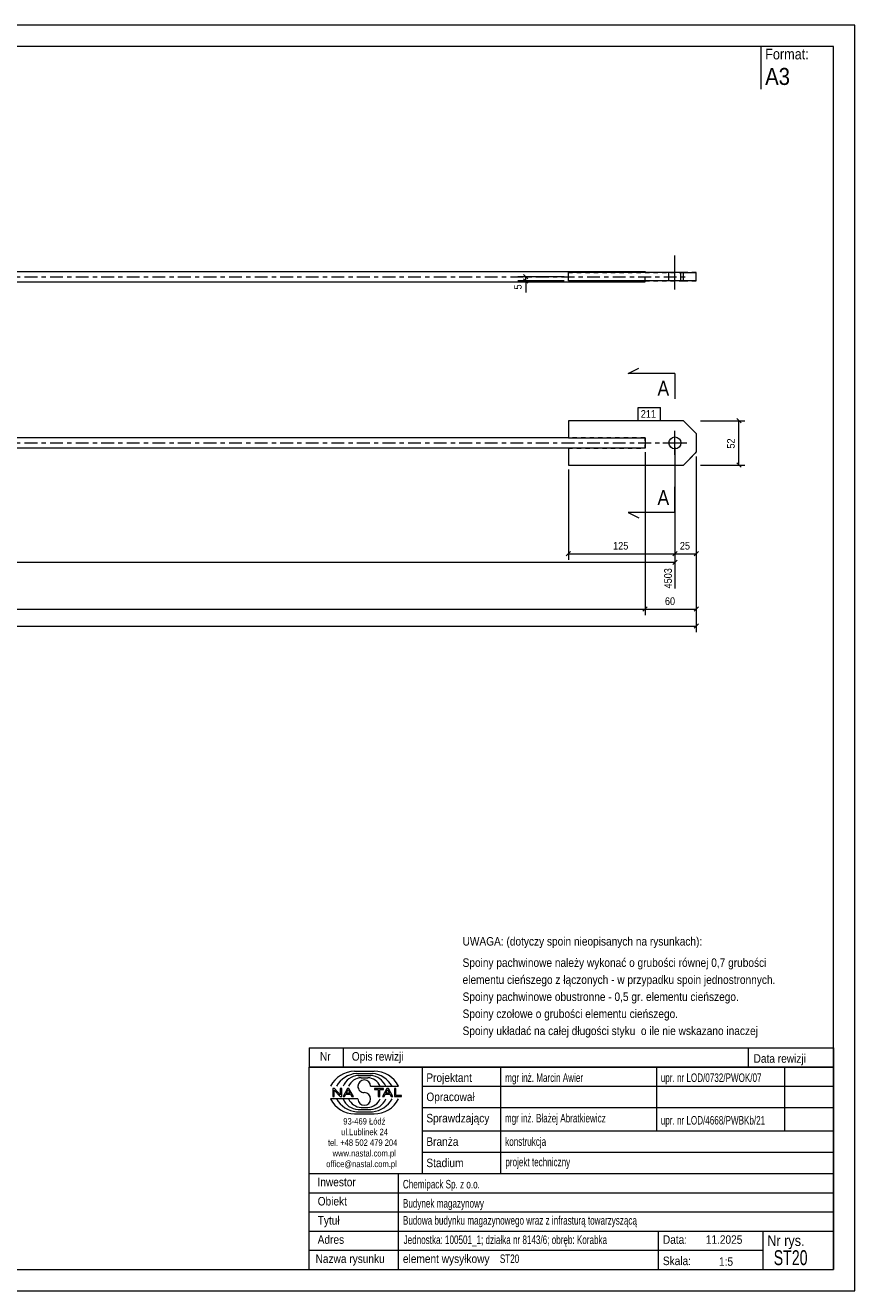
# Model space of a CAD drawing. Header units: millimetres. Extents: x 0 to 420, y 0 to 297.
# Tile 2 of 2: x 225 to 420, y 0 to 297. Entities that reach past the tile are written whole.
import ezdxf

# ---------------------------------------------------------------- set-up
doc = ezdxf.new("R2010")
doc.units = ezdxf.units.MM
for name, pattern in [('XKITLINE00', [0]), ('XKITLINE01', [4, 1, -1, 1, -1]), ('XKITLINE03', [6, 3, -1, 1, -1])]:
    doc.linetypes.add(name, pattern=pattern)
for name, color, linetype, lineweight in [('Arkusz rysunku', 3, 'Continuous', 0), ('Element', 2, 'Continuous', 0), ('Inny typ obiektu', 7, 'Continuous', 0), ('Przekrój', 7, 'Continuous', 0), ('Wymiar', 4, 'Continuous', 0), ('Znak elementu', 2, 'Continuous', 0), ('Śruba', 3, 'Continuous', 0)]:
    doc.layers.add(name, color=color, linetype=linetype, lineweight=lineweight)
doc.styles.add('ARIAL', font='ARIAL.TTF')

msp = doc.modelspace()

# ---------------------------------------------------------------- linework, layer by layer
at = {"layer": 'Arkusz rysunku', "linetype": 'XKITLINE00', "lineweight": 0}
for p, q in [((420, 297), (0, 297)), ((420, 297), (415, 297)), ((420, 0), (420, 297)), ((415, 292), (5, 292)), ((415, 5), (415, 292)), ((5, 5), (415, 5)), ((0, 0), (420, 0))]:
    msp.add_line(p, q, dxfattribs=at)
at = {"layer": 'Element', "linetype": 'XKITLINE00', "lineweight": 0}
for p, q in [((207.22, 239.2), (370.82, 239.2)), ((379.82, 239), (352.82, 239)), ((352.82, 237), (352.82, 239)), ((370.82, 239.2), (370.82, 239)), ((379.82, 237), (379.82, 239)), ((379.82, 239), (382.82, 239)), ((382.82, 237), (382.82, 239)), ((207.22, 236.8), (370.82, 236.8)), ((379.82, 237), (352.82, 237)), ((352.82, 237), (352.82, 237)), ((370.82, 236.8), (370.82, 237)), ((382.82, 237), (379.82, 237)), ((382.82, 237), (382.82, 237)), ((379.82, 204.18), (352.82, 204.18)), ((352.82, 204.18), (352.82, 200.18)), ((382.82, 201.18), (379.82, 204.18)), ((379.82, 204.18), (379.82, 204.18)), ((352.82, 200.18), (207.22, 200.18)), ((352.82, 200.18), (370.82, 200.18)), ((370.82, 200.18), (370.82, 199.47)), ((370.82, 199.47), (370.82, 198.5)), ((382.82, 201.18), (382.82, 196.78)), ((352.82, 197.78), (207.22, 197.78)), ((370.82, 197.78), (352.82, 197.78)), ((352.82, 197.78), (352.82, 193.78)), ((370.82, 198.5), (370.82, 197.78)), ((379.82, 193.78), (382.82, 196.78)), ((352.82, 193.78), (379.82, 193.78)), ((379.82, 193.78), (379.82, 193.78))]:
    msp.add_line(p, q, dxfattribs=at)
at = {"layer": 'Element', "linetype": 'XKITLINE03', "lineweight": 0}
for p, q in [((207.22, 238), (380.82, 238)), ((207.22, 198.98), (380.82, 198.98))]:
    msp.add_line(p, q, dxfattribs=at)
at = {"layer": 'Element', "linetype": 'XKITLINE01', "lineweight": 0}
for p, q in [((352.82, 239), (352.82, 239)), ((352.82, 239), (370.82, 239)), ((370.82, 239), (352.82, 239)), ((352.82, 239), (352.82, 239)), ((352.82, 239), (379.82, 239)), ((370.82, 237), (370.82, 239)), ((370.82, 237), (370.82, 239)), ((382.82, 239), (379.82, 239)), ((379.82, 239), (379.82, 239)), ((382.82, 239), (382.82, 239)), ((352.82, 237), (370.82, 237)), ((370.82, 237), (352.82, 237)), ((352.82, 237), (352.82, 237)), ((352.82, 237), (379.82, 237)), ((352.82, 237), (352.82, 237)), ((370.82, 237), (370.82, 237)), ((379.82, 237), (382.82, 237)), ((379.82, 204.18), (352.82, 204.18)), ((379.82, 204.18), (382.82, 201.18)), ((370.82, 200.18), (352.82, 200.18)), ((352.82, 200.18), (370.82, 200.18)), ((370.82, 199.47), (370.82, 200.18)), ((370.82, 199.83), (370.82, 199.47)), ((370.82, 199.47), (370.82, 198.5)), ((370.82, 197.78), (352.82, 197.78)), ((352.82, 197.78), (370.82, 197.78)), ((370.82, 197.78), (370.82, 198.5)), ((370.82, 198.5), (370.82, 198.13)), ((379.82, 193.78), (382.82, 196.78)), ((352.82, 193.78), (379.82, 193.78))]:
    msp.add_line(p, q, dxfattribs=at)
at = {"layer": 'Inny typ obiektu', "linetype": 'XKITLINE00', "lineweight": 0}
for p, q in [((398, 292), (398, 282)), ((292, 57), (292, 52.5)), ((292, 57), (415, 57)), ((300, 57), (300, 52.5)), ((395, 57), (395, 52.5)), ((415, 57), (415, 52.5)), ((415, 52.5), (292, 52.5)), ((292, 5), (292, 52.5)), ((292, 52.5), (415, 52.5)), ((302.62, 51.49), (307.23, 51.5)), ((303.07, 50.99), (306.86, 51)), ((303.46, 50.49), (306.45, 50.49)), ((318.5, 52.5), (318.5, 27.5)), ((337, 27.5), (337, 52.5)), ((373.5, 52.5), (373.5, 37.5)), ((403.5, 52.5), (403.5, 37.5)), ((415, 52.5), (415, 5)), ((304.2, 49.98), (305.73, 49.99)), ((306.42, 47.99), (312.98, 47.99)), ((318.5, 48), (415, 48)), ((303.43, 45.01), (297, 45.01)), ((297.93, 47.44), (297.57, 47.44)), ((297.57, 47.44), (297.57, 45.56)), ((297.57, 45.56), (297.9, 45.56)), ((297.9, 47.04), (299.29, 45.56)), ((297.9, 45.56), (297.9, 47.04)), ((299.31, 45.96), (297.93, 47.44)), ((299.29, 45.56), (299.65, 45.56)), ((299.65, 47.44), (299.31, 47.44)), ((299.31, 47.44), (299.31, 45.96)), ((299.65, 45.56), (299.65, 47.44)), ((300.96, 47.44), (299.94, 45.56)), ((299.94, 45.56), (300.31, 45.56)), ((300.31, 45.56), (300.61, 46.13)), ((300.61, 46.13), (301.71, 46.13)), ((300.71, 46.33), (301.14, 47.24)), ((301.6, 46.33), (300.71, 46.33)), ((301.33, 47.44), (300.96, 47.44)), ((301.14, 47.24), (301.6, 46.33)), ((302.41, 45.56), (301.33, 47.44)), ((301.71, 46.13), (302.02, 45.56)), ((302.02, 45.56), (302.41, 45.56)), ((309.43, 47.44), (307.34, 47.44)), ((307.34, 47.44), (307.34, 47.22)), ((307.34, 47.22), (308.21, 47.22)), ((308.21, 47.22), (308.21, 45.56)), ((308.21, 45.56), (308.56, 45.56)), ((308.56, 45.56), (308.56, 47.22)), ((308.56, 47.22), (309.43, 47.22)), ((310.21, 47.44), (309.2, 45.56)), ((309.2, 45.56), (309.57, 45.56)), ((309.43, 47.22), (309.43, 47.44)), ((309.57, 45.56), (309.86, 46.13)), ((309.86, 46.13), (310.96, 46.13)), ((309.96, 46.33), (310.39, 47.24)), ((310.86, 46.33), (309.96, 46.33)), ((310.59, 47.44), (310.21, 47.44)), ((310.4, 47.24), (310.39, 47.24)), ((310.4, 47.24), (310.86, 46.33)), ((311.67, 45.56), (310.59, 47.44)), ((310.96, 46.13), (311.27, 45.56)), ((311.27, 45.56), (311.67, 45.56)), ((312.36, 47.44), (312.01, 47.44)), ((312.01, 47.44), (312.01, 45.56)), ((312.01, 45.56), (313.66, 45.56)), ((312.36, 45.78), (312.36, 47.44)), ((313.66, 45.78), (312.36, 45.78)), ((313.66, 45.56), (313.66, 45.78)), ((303.07, 42.01), (306.86, 42)), ((303.46, 42.51), (306.45, 42.51)), ((304.2, 43.02), (305.73, 43.01)), ((318.5, 43), (415, 43)), ((302.62, 41.51), (307.23, 41.5)), ((318.5, 37.5), (415, 37.5)), ((318.5, 32.5), (415, 32.5)), ((292, 27.5), (415, 27.5)), ((313, 5), (313, 27.5)), ((292, 23), (415, 23)), ((292, 18.5), (415, 18.5)), ((292, 14), (415, 14)), ((374, 5), (374, 14)), ((398.5, 5), (398.5, 14)), ((292, 9.5), (398.5, 9.5)), ((292, 5), (415, 5))]:
    msp.add_line(p, q, dxfattribs=at)
for centre, radius, start, end in [((302.72, 45.08), 6.42, 90.8317, 153.0136), ((303.67, 45), 6.02, 95.7347, 150.2266), ((306.22, 46.41), 4.08, 22.7023, 86.7527), ((306.24, 44.98), 6.04, 29.8256, 84.1252), ((307.25, 45.07), 6.43, 27.0191, 90.199), ((303.7, 46.42), 4.07, 93.3428, 157.3393), ((304.33, 46.6), 3.38, 92.229, 155.8008), ((304.92, 47.99), 1.49, 0.0741, 179.9259), ((304.92, 47.99), 1.49, 179.9259, 270), ((305.59, 46.6), 3.39, 24.2351, 87.5913), ((302.72, 47.92), 6.42, 206.9864, 269.1683), ((303.67, 48), 6.02, 209.7734, 264.2653), ((303.7, 46.58), 4.07, 202.6607, 266.6572), ((304.33, 46.4), 3.38, 204.1992, 267.771), ((304.92, 45.01), 1.49, 180.0741, 359.9259), ((304.92, 45), 1.49, 0.0741, 90), ((305.59, 46.4), 3.39, 272.4087, 335.7649), ((306.22, 46.59), 4.08, 273.2473, 337.2977), ((306.24, 48.02), 6.04, 275.8748, 330.1744), ((307.25, 47.93), 6.43, 269.801, 332.9809)]:
    msp.add_arc(centre, radius, start, end, dxfattribs=at)
at = {"layer": 'Przekrój', "linetype": 'XKITLINE00', "lineweight": 0}
for p, q in [((366.82, 215.31), (369.32, 216.56)), ((371.82, 215.31), (366.82, 215.31)), ((377.82, 215.31), (371.82, 215.31)), ((377.82, 215.31), (377.82, 209.31)), ((377.82, 182.65), (377.82, 188.65)), ((366.82, 182.65), (369.32, 181.4)), ((371.82, 182.65), (366.82, 182.65)), ((377.82, 182.65), (371.82, 182.65))]:
    msp.add_line(p, q, dxfattribs=at)
at = {"layer": 'Wymiar', "linetype": 'XKITLINE00', "lineweight": 0}
for p, q in [((351.82, 238), (340.96, 238)), ((342.31, 238.51), (343.33, 237.49)), ((342.82, 237), (342.82, 238)), ((351.82, 237), (340.96, 237)), ((342.31, 237.51), (343.33, 236.49)), ((342.82, 237), (342.82, 234.31)), ((342.82, 237), (342.82, 234.31)), ((383.82, 204.18), (394.26, 204.18)), ((392.31, 204.69), (393.33, 203.67)), ((392.82, 193.78), (392.82, 204.18)), ((370.82, 196.78), (370.82, 158.54)), ((370.82, 196.78), (370.82, 158.54)), ((377.82, 197.98), (377.82, 164.82)), ((377.82, 197.98), (377.82, 171.54)), ((377.82, 197.98), (377.82, 171.54)), ((382.82, 195.78), (382.82, 154.54)), ((382.82, 195.78), (382.82, 158.54)), ((382.82, 195.78), (382.82, 171.54)), ((383.82, 193.78), (394.26, 193.78)), ((392.31, 194.29), (393.33, 193.27)), ((352.82, 192.78), (352.82, 171.54)), ((353.33, 173.49), (352.31, 172.47)), ((352.82, 172.98), (377.82, 172.98)), ((378.33, 173.49), (377.31, 172.47)), ((378.33, 173.49), (377.31, 172.47)), ((377.82, 172.98), (382.82, 172.98)), ((383.33, 173.49), (382.31, 172.47)), ((42.62, 170.98), (377.82, 170.98)), ((378.33, 171.49), (377.31, 170.47)), ((371.33, 160.49), (370.31, 159.47)), ((371.33, 160.49), (370.31, 159.47)), ((383.33, 160.49), (382.31, 159.47)), ((42.62, 159.98), (370.82, 159.98)), ((370.82, 159.98), (382.82, 159.98)), ((30.62, 155.98), (382.82, 155.98)), ((383.33, 156.49), (382.31, 155.47))]:
    msp.add_line(p, q, dxfattribs=at)
at = {"layer": 'Znak elementu', "linetype": 'XKITLINE00', "lineweight": 0}
for p, q in [((369.21, 207.28), (374.42, 207.28)), ((369.21, 204.28), (369.21, 207.28)), ((374.42, 204.28), (374.42, 207.28)), ((369.21, 204.28), (374.42, 204.28))]:
    msp.add_line(p, q, dxfattribs=at)
at = {"layer": 'Śruba', "linetype": 'XKITLINE00', "lineweight": 0}
for p, q in [((377.82, 235), (377.82, 243)), ((376.42, 237), (376.42, 239)), ((379.22, 237), (379.22, 239)), ((377.82, 196.18), (377.82, 201.78)), ((375.02, 198.98), (380.62, 198.98))]:
    msp.add_line(p, q, dxfattribs=at)
msp.add_circle((377.82, 198.98), 1.4, dxfattribs=at)

# ---------------------------------------------------------------- texts
at = {"layer": 'Inny typ obiektu', "style": 'ARIAL'}
for s, height, width, p in [('Format:', 2.5, 0.85, (399, 289)), ('A3', 4, 0.85, (399, 283)), ('UWAGA: (dotyczy spoin nieopisanych na rysunkach):', 2, 0.85, (328, 81)), ('Spoiny pachwinowe należy wykonać o grubości równej 0,7 grubości', 2, 0.85, (328, 76)), ('elementu cieńszego z łączonych - w przypadku spoin jednostronnych.', 2, 0.85, (328, 72)), ('Spoiny pachwinowe obustronne - 0,5 gr. elementu cieńszego.', 2, 0.85, (328, 68)), ('Spoiny czołowe o grubości elementu cieńszego.', 2, 0.85, (328, 64)), ('Spoiny układać na całej długości styku  o ile nie wskazano inaczej', 2, 0.85, (328, 60)), ('Nr', 2, 0.85, (294.54, 54)), ('Opis rewizji', 2, 0.85, (302, 54)), ('Data rewizji', 2, 0.85, (396.28, 53.5)), ('Projektant', 2, 0.85, (319.5, 49)), ('mgr inż. Marcin Awier', 2, 0.68, (338, 49)), ('upr. nr LOD/0732/PWOK/07', 2, 0.68, (374.5, 49)), ('Opracował', 2, 0.85, (319.5, 44.5)), ('Sprawdzający', 2, 0.85, (319.5, 39.5)), ('mgr inż. Błażej Abratkiewicz', 2, 0.68, (337.94, 39.5)), ('93-469 Łódź', 1.5, 0.85, (300, 39)), ('upr. nr LOD/4668/PWBKb/21', 2, 0.68, (374.5, 39)), ('ul.Lublinek 24', 1.5, 0.85, (299.5, 36.5)), ('Branża', 2, 0.85, (319.5, 34)), ('konstrukcja', 2, 0.68, (338, 34)), ('tel. +48 502 479 204', 1.5, 0.85, (296.41, 34)), ('www.nastal.com.pl', 1.5, 0.85, (297.5, 31.5)), ('office@nastal.com.pl', 1.5, 0.85, (296, 29)), ('Stadium', 2, 0.85, (319.5, 29)), ('projekt techniczny', 2, 0.68, (338.04, 29.19)), ('Inwestor', 2, 0.85, (293.96, 24.5)), ('Chemipack Sp. z o.o.', 2, 0.68, (314, 24)), ('Obiekt', 2, 0.85, (294, 20)), ('Budynek magazynowy', 2, 0.68, (314, 19.5)), ('Tytuł', 2, 0.85, (294, 15.5)), ('Budowa budynku magazynowego wraz z infrasturą towarzyszącą', 2, 0.68, (314, 15.5)), ('Adres', 2, 0.85, (294, 11)), ('Jednostka: 100501_1; działka nr 8143/6; obręb: Korabka', 2, 0.68, (314.16, 10.96)), ('Data:', 2, 0.85, (375, 11)), ('11.2025', 2, 0.85, (385.06, 11)), ('Nr rys.', 2.5, 0.85, (399.5, 10.5)), ('ST20', 3.5, 0.68, (401, 6)), ('Nazwa rysunku', 2, 0.85, (293.5, 6.5)), ('element wysyłkowy', 2, 0.85, (314, 6.5)), ('ST20', 2, 0.68, (336.75, 6.5)), ('Skala:', 2, 0.85, (375, 6)), ('1:5', 2, 0.85, (388.16, 5.85))]:
    msp.add_text(s, height=height, dxfattribs=dict(at, width=width)).set_placement(p)
at = {"layer": 'Przekrój', "style": 'ARIAL', "width": 0.85}
for p in [(373.71, 210.06), (373.71, 184.4)]:
    msp.add_text('A', height=3.5, dxfattribs=at).set_placement(p)
at = {"layer": 'Wymiar', "style": 'ARIAL', "width": 0.85}
for s, p in [('5', (341.86, 234.99)), ('52', (391.86, 197.65)), ('4503', (377.1, 164.82))]:
    msp.add_text(s, height=1.8, rotation=90.0002, dxfattribs=at).set_placement(p)
for s, p in [('125', (363.32, 173.94)), ('25', (378.98, 173.94)), ('60', (375.48, 160.94))]:
    msp.add_text(s, height=1.8, dxfattribs=at).set_placement(p)
at = {"layer": 'Znak elementu', "style": 'ARIAL', "width": 0.85}
msp.add_text('211', height=1.8, dxfattribs=at).set_placement((369.81, 204.88))

doc.saveas('drawing.dxf')
